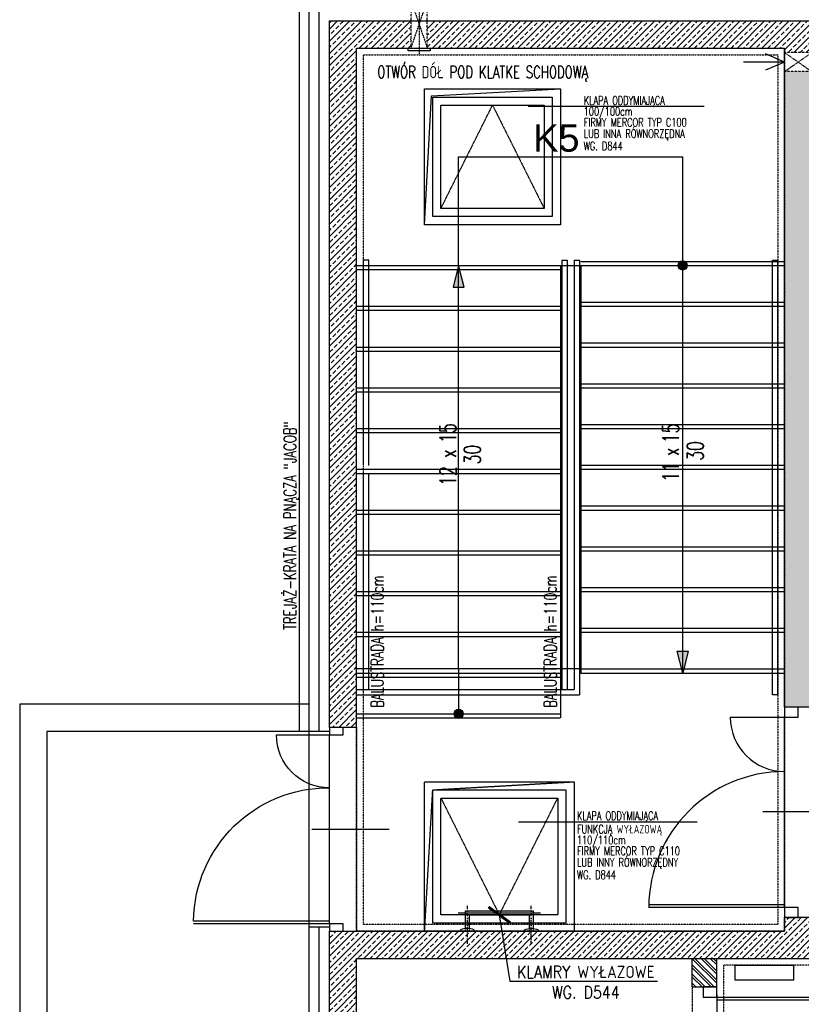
# Model space of a CAD drawing. Header units: inches. Extents: x -145354 to -97635, y 38777 to 78670.
# Tile 59 of 231: x -145354 to -144779, y 50930 to 51655. Entities that reach past the tile are written whole.
import ezdxf
from ezdxf.enums import TextEntityAlignment as Align

# ---------------------------------------------------------------- set-up
doc = ezdxf.new("R2010")
doc.units = ezdxf.units.IN
doc.header["$MEASUREMENT"] = 0
for name, pattern in [('DASHDOT', [1, 0.5, -0.25, 0, -0.25]), ('DASHED', [0.75, 0.5, -0.25]), ('DASHED2', [0.375, 0.25, -0.125]), ('DIVIDE', [31.75, 12.7, -6.35, 0, -6.35, 0, -6.35])]:
    doc.linetypes.add(name, pattern=pattern)
doc.layers.get('0').update_dxf_attribs({"color": 101})
for name, color, linetype in [('Drz---drzwi', 5, 'Continuous'), ('Ele-balustrada', 64, 'Continuous'), ('Ins-co', 203, 'Continuous'), ('Ins-went', 141, 'Continuous'), ('Opis-spadki', 61, 'Continuous'), ('Pos-widok', 121, 'Continuous'), ('Pzt-chodniki', 8, 'Continuous'), ('Sc-beton', 7, 'Continuous'), ('Sc-beton-hatch', 86, 'Continuous'), ('Sc-cegla pustak', 42, 'Continuous'), ('Sc-cegla pustak-hatch', 8, 'Continuous'), ('Sc-izolacja term-styropian', 151, 'STYROPIAN-KA'), ('Sc-kamien', 31, 'Continuous'), ('Sc-nadproza kon', 5, 'DASHED2'), ('Sch-opis', 51, 'Continuous'), ('Sch-widok', 12, 'Continuous'), ('Suf-widok', 8, 'Continuous'), ('W-idok nad', 5, 'DASHED2'), ('W-otwor-strop', 126, 'Continuous'), ('W-otwor-strop-nad', 126, 'DASHED2')]:
    doc.layers.add(name, color=color, linetype=linetype)
doc.styles.add('ROMANS', font='romans', dxfattribs={"width": 0.85})
doc.styles.add('TYTUL2', font='ARIAL.TTF')
doc.linetypes.add('BATTING', pattern='A,0.0001,-0.1,[134,ltypeshp.shx,S=0.1,R=0,X=-0.1,Y=0],-0.2,[134,ltypeshp.shx,S=0.1,R=180,X=0.1,Y=0],-0.1', length=0.4001)
doc.linetypes.add('STYROPIAN-KA', pattern='A,0.0001,-0.1,[135,ltypeshp.shx,S=0.1,R=0,X=-0.1,Y=0],0,[135,ltypeshp.shx,S=0.1,R=180,X=0.1,Y=0],-0.1', length=0.2001)
doc.dimstyles.new('CHMIELNA', dxfattribs={"dimscale": 3.5, "dimtxt": 4, "dimasz": 1.5, "dimexe": 3, "dimexo": 0, "dimgap": 1, "dimtad": 1, "dimdec": 1, "dimrnd": 0.5, "dimzin": 12, "dimdsep": 46, "dimtxsty": 'ROMANS', "dimblk": 'DIMTICK', "dimcen": 0.09, "dimse1": 1, "dimse2": 1, "dimclrd": 143, "dimclrt": 53, "dimadec": 0, "dimazin": 0, "dimtfac": 1, "dimtdec": 1, "dimtix": 1, "dimtmove": 2, "dimatfit": 2, "dimldrblk": 'ARCHTICK', "dimfxl": 0, "dimtolj": 1, "dimtzin": 0, "dimarcsym": 0})
pattern_1 = [(45, (-196049.7697, 113974.1994), (-4.49012806, 4.49012806), []), (45, (-196045.2795, 113974.1994), (-4.49012806, 4.49012806), [3.175, -1.5875])]

# ---------------------------------------------------------------- blocks, each defined once
blk = doc.blocks.new('_DKGJHF')
at = {"ltscale": 7}
for p, q in [((-21.08, -77), (35.92, -77)), ((-5, -147.5), (-105, -147.5)), ((-5, -145.5), (-104.98, -145.5))]:
    blk.add_line(p, q, dxfattribs=at)
for points in [[(5, -7.5), (5, 0), (-5, 0), (-5, -7.5)], [(5, -155), (5, -147.5), (-5, -147.5), (-5, -155)]]:
    blk.add_lwpolyline(points, close=True, dxfattribs=at)
for points in [[(-45, -7.5), (-5, -7.5)], [(-5, -147.5), (-5, -7.5)]]:
    blk.add_lwpolyline(points, dxfattribs=at)
for centre, radius, start, end in [((-5, -7.5), 40, 180, 270), ((-5, -147.5), 100, 90, 180)]:
    blk.add_arc(centre, radius, start, end)
blk = doc.blocks.new('ozn_opis-schodów1-rzut')
at = {"style": 'ROMANS', "width": 0.7}
blk.add_text('x', height=12, dxfattribs=at).set_placement((-3.32, 3))
at = {"ltscale": 25, "style": 'ROMANS', "width": 0.7}
blk.add_attdef('Ilość', text='', height=12, dxfattribs=at).set_placement((-7.75, 3), align=Align.RIGHT)
blk.add_attdef('Wysokość', (6.22, 3), '', height=12, dxfattribs=at)
blk.add_attdef('Długość', text='', height=12, dxfattribs=at).set_placement((0.41, -15), align=Align.CENTER)
blk = doc.blocks.new('ozn_schody-kółko_d14')
at = {"ltscale": 25}
h = blk.add_hatch(color=256, dxfattribs=at)
edge = h.paths.add_edge_path()
edge.add_arc((0, 0), 3.33, 0, 360)
at = {"ltscale": 7}
blk.add_circle((0, 0), 3.33, dxfattribs=at)
blk = doc.blocks.new('ozn_schody-strzałka8x16')
at = {"ltscale": 25}
blk.add_hatch(color=256, dxfattribs=at).paths.add_polyline_path([(0, 0), (-4, -16), (4, -16)])
blk.add_lwpolyline([(0, 0), (-4, -16), (4, -16)], close=True, dxfattribs=at)
blk = doc.blocks.new('_KFJHKGJKHUJ')
at = {"ltscale": 7}
for p, q in [((10, -7.5), (120, -7.5)), ((10, -9.5), (119.98, -9.5)), ((23.36, -61.5), (-33.64, -61.5))]:
    blk.add_line(p, q, dxfattribs=at)
for points in [[(0, 0), (0, -7.5), (10, -7.5), (10, 0)], [(0, -117.5), (0, -125), (10, -125), (10, -117.5)]]:
    blk.add_lwpolyline(points, close=True, dxfattribs=at)
blk.add_lwpolyline([(10, -5.5), (10, -117.5)], dxfattribs=at)
blk.add_arc((10, -7.5), 110, 270, 0)
blk = doc.blocks.new('_SDHGG')
at = {"ltscale": 7}
for p, q in [((13, -75), (-44, -75)), ((0, -142.5), (100, -142.5)), ((0, -144.5), (100, -144.5))]:
    blk.add_line(p, q, dxfattribs=at)
for points in [[(-10, -5.5), (-10, 0), (0, 0), (0, -5.5)], [(-10, -150), (-10, -144.5), (0, -144.5), (0, -150)]]:
    blk.add_lwpolyline(points, close=True, dxfattribs=at)
for points in [[(0, -144.5), (0, -5.5)], [(39, -5.5), (0, -5.5)]]:
    blk.add_lwpolyline(points, dxfattribs=at)
blk.add_arc((0, -5.5), 39, 270, 0)
blk.add_arc((1, -143.5), 99.01, 0.57873, 90.57873, dxfattribs=at)
blk = doc.blocks.new('DIMTICK')
for p, q in [((0, 1), (0, -1)), ((-1, 0), (1, 0))]:
    blk.add_line(p, q)
at = {"const_width": 0.141}
blk.add_lwpolyline([(0.707, 0.707), (-0.707, -0.707)], dxfattribs=at)
blk = doc.blocks.new('_SKGJFKGJFGKHGJ')
blk.add_line((-13.5, -53.86), (-13.5, 6.86))
at = {"linetype": 'DASHDOT', "ltscale": 5, "flags": 128}
for points in [[(9.41, 0), (-20.36, 0)], [(9.41, -47), (-20.36, -47)]]:
    blk.add_lwpolyline(points, dxfattribs=at)
at = {"flags": 128}
for points in [[(-1.91, -48.5), (-15, -48.5), (-15, 1.5), (-1.91, 1.5)], [(-1.91, -45.5), (-12, -45.5), (-12, -1.5), (-1.91, -1.5)]]:
    blk.add_lwpolyline(points, dxfattribs=at)
for points in [[(0, 5), (0, -5), (-1, -5, -0.199443), (-1, 5)], [(0, -52), (0, -42), (-1, -42, 0.199443), (-1, -52)]]:
    blk.add_lwpolyline(points, format="xyb", close=True, dxfattribs=at)
at = {"linetype": 'DASHED', "ltscale": 0.1, "flags": 128}
for points in [[(-1.91, 1.5), (0, 1.5)], [(-1.91, -1.5), (0, -1.5)], [(0, -45.5), (-1.91, -45.5)], [(0, -48.5), (-1.91, -48.5)]]:
    blk.add_lwpolyline(points, dxfattribs=at)
blk = doc.blocks.new('_STRZAŁKA_WENT')
for q in [(-6.02, -14.01), (0, -30.24), (6.02, -14.01)]:
    blk.add_line((0, 0), q)

msp = doc.modelspace()

# ---------------------------------------------------------------- hatches: boundary and pattern name
at = {"layer": 'Sc-beton-hatch'}
h = msp.add_hatch(dxfattribs=at)
h.set_pattern_fill('ANSI33', color=256, style=0)
h.set_pattern_definition(pattern_1)
h.paths.add_polyline_path([(-144791.22, 51633.69), (-144791.22, 51630.38), (-144781.22, 51630.38), (-144781.22, 51643.69), (-145054.22, 51643.69), (-145054.22, 51633.69)])
h.paths.add_polyline_path([(-144781.22, 51643.69), (-144781.22, 51630.38), (-144771.22, 51630.38), (-144771.22, 51633.69), (-144753.22, 51633.69), (-144753.22, 51643.69)])
h.paths.add_polyline_path([(-144781.22, 51653.69), (-144781.22, 51643.69), (-144753.22, 51643.69), (-144753.22, 51653.69)])
h.paths.add_polyline_path([(-144781.22, 51643.69), (-144781.22, 51653.69), (-145054.22, 51653.69), (-145054.22, 51643.69)])
h.paths.add_polyline_path([(-144546.39, 51633.69), (-144538.5, 51643.69), (-144702.22, 51643.69), (-144702.22, 51633.69)])
h.paths.add_polyline_path([(-144538.5, 51643.69), (-144530.61, 51653.69), (-144702.22, 51653.69), (-144702.22, 51643.69)])
h.paths.add_polyline_path([(-144702.22, 51643.69), (-144702.22, 51653.69), (-144753.22, 51653.69), (-144753.22, 51643.69)])
h.paths.add_polyline_path([(-144753.22, 51643.69), (-144753.22, 51633.69), (-144702.22, 51633.69), (-144702.22, 51643.69)])
h.paths.add_polyline_path([(-144852.99, 51633.24), (-144852.99, 51687.46), (-144818.49, 51687.46), (-144818.49, 51633.24)], flags=9)
h.paths.add_polyline_path([(-144877.47, 51623.66), (-144869.07, 51623.66), (-144869.07, 51635.66), (-144877.47, 51635.66)], flags=9)
h.paths.add_polyline_path([(-144889.15, 51622.81), (-144878.24, 51622.81), (-144878.24, 51639.95), (-144889.15, 51639.95)], flags=9)
h.paths.add_polyline_path([(-144867.72, 51622.66), (-144848.92, 51622.66), (-144848.92, 51640.66), (-144867.72, 51640.66)], flags=9)
h.paths.add_polyline_path([(-144925.7, 51601.81), (-144820.16, 51601.81), (-144820.16, 51623.23), (-144925.7, 51623.23)], flags=9)
h.paths.add_polyline_path([(-144671.67, 51635.23), (-144671.67, 51652.15), (-144654.42, 51652.15), (-144654.42, 51635.23)], flags=9)
h = msp.add_hatch(dxfattribs=at)
h.set_pattern_fill('ANSI33', color=256, style=0)
h.set_pattern_definition(pattern_1)
h.paths.add_polyline_path([(-145066.22, 51643.69), (-145116.22, 51643.69), (-145116.22, 51502.69), (-145106.22, 51502.69), (-145106.22, 51633.69), (-145066.22, 51633.69)])
h.paths.add_polyline_path([(-145066.22, 51653.69), (-145116.22, 51653.69), (-145116.22, 51643.69), (-145066.22, 51643.69)])
h.paths.add_polyline_path([(-145116.22, 51653.69), (-145126.22, 51653.69), (-145126.22, 51643.69), (-145116.22, 51643.69)])
h.paths.add_polyline_path([(-145116.22, 51643.69), (-145126.22, 51643.69), (-145126.22, 51502.69), (-145116.22, 51502.69)])
h.paths.add_polyline_path([(-145106.22, 51502.69), (-145116.22, 51502.69), (-145116.22, 51168.69), (-145106.22, 51168.69)])
h.paths.add_polyline_path([(-145116.22, 51502.69), (-145126.22, 51502.69), (-145126.22, 51168.69), (-145116.22, 51168.69)])
h = msp.add_hatch(dxfattribs=at)
h.set_pattern_fill('ANSI33', color=256, style=0)
h.set_pattern_definition(pattern_1)
h.paths.add_polyline_path([(-144781.22, 51148.69), (-144771.22, 51148.69), (-144771.22, 51158.69), (-144701.22, 51158.69), (-144701.22, 51168.69), (-144781.22, 51168.69)])
h.paths.add_polyline_path([(-144781.22, 51168.69), (-144791.22, 51168.69), (-144791.22, 51148.69), (-144781.22, 51148.69)])
h.paths.add_polyline_path([(-144781.22, 51168.69), (-144701.22, 51168.69), (-144701.22, 51178.69), (-144771.22, 51178.69), (-144771.22, 51492.69), (-144649.22, 51492.69), (-144649.22, 51502.69), (-144781.22, 51502.69)])
h.paths.add_polyline_path([(-144781.22, 51502.69), (-144791.22, 51502.69), (-144791.22, 51168.69), (-144781.22, 51168.69)])
h.paths.add_polyline_path([(-144567.22, 51168.69), (-144567.22, 51158.69), (-144512.22, 51158.69), (-144512.22, 51168.69)])
h.paths.add_polyline_path([(-144512.22, 51168.69), (-144512.22, 51502.69), (-144649.22, 51502.69), (-144649.22, 51492.69), (-144522.22, 51492.69), (-144522.22, 51178.69), (-144567.22, 51178.69), (-144567.22, 51168.69)])
h.paths.add_polyline_path([(-144512.22, 51158.69), (-144502.22, 51158.69), (-144502.22, 51168.69), (-144512.22, 51168.69)])
h.paths.add_polyline_path([(-144502.22, 51502.69), (-144512.22, 51502.69), (-144512.22, 51168.69), (-144502.22, 51168.69)])
h.paths.add_polyline_path([(-144512.22, 51502.69), (-144512.22, 51522.69), (-144522.22, 51522.69), (-144522.22, 51512.69), (-144771.22, 51512.69), (-144771.22, 51616.38), (-144781.22, 51616.38), (-144781.22, 51502.69)])
h.paths.add_polyline_path([(-144781.22, 51616.38), (-144791.22, 51616.38), (-144791.22, 51502.69), (-144781.22, 51502.69)])
h.paths.add_polyline_path([(-144502.22, 51522.69), (-144512.22, 51522.69), (-144512.22, 51502.69), (-144502.22, 51502.69)])
h.paths.add_polyline_path([(-144671.67, 51494.23), (-144671.67, 51511.15), (-144654.42, 51511.15), (-144654.42, 51494.23)], flags=9)
h.paths.add_polyline_path([(-144789.68, 51567.3), (-144772.76, 51567.3), (-144772.76, 51550.05), (-144789.68, 51550.05)], flags=9)
h.paths.add_polyline_path([(-144789.68, 51606.87), (-144772.76, 51606.87), (-144772.76, 51589.62), (-144789.68, 51589.62)], flags=9)
h = msp.add_hatch(dxfattribs=at)
h.set_pattern_fill('ANSI33', color=256, style=0)
h.set_pattern_definition(pattern_1)
h.paths.add_polyline_path([(-145116.22, 51133.69), (-145106.22, 51133.69), (-145106.22, 51168.69), (-145116.22, 51168.69)])
h.paths.add_polyline_path([(-145116.22, 51168.69), (-145126.22, 51168.69), (-145126.22, 51133.69), (-145116.22, 51133.69)])
h = msp.add_hatch(dxfattribs=at)
h.set_pattern_fill('ANSI33', color=256, style=0)
h.set_pattern_definition(pattern_1)
h.paths.add_polyline_path([(-145116.22, 50983.69), (-145126.22, 50983.69), (-145126.22, 50973.69), (-145116.22, 50973.69)])
h.paths.add_polyline_path([(-145116.22, 50973.69), (-145126.22, 50973.69), (-145126.22, 50923.69), (-145116.22, 50923.69)])
h.paths.add_polyline_path([(-144781.22, 50973.69), (-145116.22, 50973.69), (-145116.22, 50923.69), (-145106.22, 50923.69), (-145106.22, 50925.69), (-145106.22, 50963.69), (-144781.22, 50963.69)])
h.paths.add_polyline_path([(-145106.22, 50983.69), (-145116.22, 50983.69), (-145116.22, 50973.69), (-144781.22, 50973.69), (-144781.22, 50993.69), (-144791.22, 50993.69), (-144791.22, 50983.69)])
h.paths.add_polyline_path([(-144771.22, 50973.69), (-144781.22, 50973.69), (-144781.22, 50963.69), (-144771.22, 50963.69)])
h.paths.add_polyline_path([(-144771.22, 50993.69), (-144781.22, 50993.69), (-144781.22, 50973.69), (-144771.22, 50973.69)])
h.paths.add_polyline_path([(-144889.74, 50965.23), (-144889.74, 50982.15), (-144872.49, 50982.15), (-144872.49, 50965.23)], flags=9)
h.paths.add_polyline_path([(-144889.74, 50980.72), (-144889.74, 50996.66), (-144872.49, 50996.66), (-144872.49, 50980.72)], flags=9)
at = {"layer": 'Sc-cegla pustak-hatch'}
h = msp.add_hatch(dxfattribs=at)
h.set_pattern_fill('ANSI32', color=256, scale=0.5, angle=90, style=0)
h.set_pattern_definition([(135, (-196049.7697, 113974.1994), (-3.36759605, -3.36759605), []), (135, (-196049.7697, 113976.4445), (-3.36759605, -3.36759605), [])])
h.paths.add_polyline_path([(-144859.22, 50942.69), (-144841.22, 50942.69), (-144841.22, 50963.69), (-144859.22, 50963.69)])

# ---------------------------------------------------------------- linework, layer by layer
at = {"layer": 'Ele-balustrada'}
for p, q in [((-145101.22, 51328.15), (-145101.22, 51477.69)), ((-145097.22, 51326.55), (-145097.22, 51477.69)), ((-145101.22, 51161.69), (-145101.22, 51321.69)), ((-145097.22, 51161.69), (-145097.22, 51320.09))]:
    msp.add_line(p, q, dxfattribs=at)
for points in [[(-145097.22, 51477.69), (-145101.22, 51477.69)], [(-144955.22, 51477.69), (-144951.22, 51477.69)], [(-144955.22, 51477.69), (-144955.22, 51161.69)], [(-144951.22, 51477.69), (-144951.22, 51161.69)], [(-144946.22, 51477.69), (-144942.22, 51477.69)], [(-144946.22, 51477.69), (-144946.22, 51161.69)], [(-144942.22, 51477.69), (-144942.22, 51157.69)], [(-144800.22, 51157.69), (-144800.22, 51477.69)], [(-144800.22, 51477.69), (-144796.22, 51477.69)], [(-144796.22, 51157.69), (-144796.22, 51477.69)], [(-145106.22, 51161.69), (-144946.22, 51161.69)], [(-145106.22, 51157.69), (-144942.22, 51157.69)], [(-144796.22, 51157.69), (-144800.22, 51157.69)]]:
    msp.add_lwpolyline(points, dxfattribs=at)
at = {"layer": 'Ins-co'}
msp.add_lwpolyline([(-144784.72, 50958.69), (-144784.72, 50947.69), (-144827.72, 50947.69), (-144827.72, 50958.69)], close=True, dxfattribs=at)
at = {"layer": 'Ins-went'}
msp.add_lwpolyline([(-145065.22, 51631.69), (-145068.22, 51631.69), (-145068.22, 51633.69), (-145052.22, 51633.69), (-145052.22, 51631.69)], close=True, dxfattribs=at)
at = {"layer": 'Opis-spadki'}
for points in [[(-145031.22, 51553.69), (-144866.22, 51553.69)], [(-145031.22, 51176.69), (-145031.22, 51553.69)], [(-144866.22, 51173.69), (-144866.22, 51553.69)]]:
    msp.add_lwpolyline(points, dxfattribs=at)
at = {"layer": 'Opis-spadki', "linetype": 'DASHED', "ltscale": 0.5}
msp.add_lwpolyline([(-145031.22, 51176.69), (-145031.22, 51143.69)], dxfattribs=at)
at = {"layer": 'Pos-widok'}
for points in [[(-144941.22, 51476.69), (-144791.22, 51476.69)], [(-145106.22, 51470.69), (-144956.22, 51470.69)], [(-144941.22, 51446.69), (-144791.22, 51446.69)], [(-145106.22, 51440.69), (-144956.22, 51440.69)], [(-144941.22, 51416.69), (-144791.22, 51416.69)], [(-145106.22, 51410.69), (-144956.22, 51410.69)], [(-144941.22, 51386.69), (-144791.22, 51386.69)], [(-145106.22, 51380.69), (-144956.22, 51380.69)], [(-144941.22, 51356.69), (-144791.22, 51356.69)], [(-145106.22, 51350.69), (-144956.22, 51350.69)], [(-144941.22, 51326.69), (-144791.22, 51326.69)], [(-145106.22, 51320.69), (-144956.22, 51320.69)], [(-145106.22, 51290.69), (-144956.22, 51290.69)], [(-144941.22, 51296.69), (-144791.22, 51296.69)], [(-144941.22, 51266.69), (-144791.22, 51266.69)], [(-145106.22, 51260.69), (-144956.22, 51260.69)], [(-144941.22, 51236.69), (-144791.22, 51236.69)], [(-145106.22, 51230.69), (-144956.22, 51230.69)], [(-144941.22, 51206.69), (-144791.22, 51206.69)], [(-145106.22, 51200.69), (-144956.22, 51200.69)], [(-144941.22, 51176.69), (-145106.22, 51176.69)], [(-144941.22, 51176.69), (-144791.22, 51176.69)], [(-144956.22, 51143.69), (-144956.22, 51140.69)]]:
    msp.add_lwpolyline(points, dxfattribs=at)
at = {"layer": 'Pos-widok', "linetype": 'DASHED', "ltscale": 0.5}
for points in [[(-145106.22, 51170.69), (-144956.22, 51170.69)], [(-145106.22, 51140.69), (-144956.22, 51140.69)]]:
    msp.add_lwpolyline(points, dxfattribs=at)
at = {"layer": 'Pzt-chodniki'}
for points in [[(-145354.22, 51150.69), (-145354.22, 48673.69)], [(-145141.22, 51150.69), (-145354.22, 51150.69)], [(-145334.22, 51130.69), (-145334.22, 48673.69)], [(-145141.22, 51130.69), (-145334.22, 51130.69)]]:
    msp.add_lwpolyline(points, dxfattribs=at)
at = {"layer": 'Sc-beton'}
for p, q in [((-145126.22, 51133.69), (-145126.22, 51653.69)), ((-145126.22, 51653.69), (-144450.22, 51653.69)), ((-145126.22, 50483.69), (-145126.22, 50983.69)), ((-145106.22, 50503.69), (-145106.22, 50963.69))]:
    msp.add_line(p, q, dxfattribs=at)
for points in [[(-145106.22, 51133.69), (-145106.22, 51633.69), (-144791.22, 51633.69)], [(-144791.22, 51148.69), (-144791.22, 51633.69)], [(-144771.22, 51148.69), (-144791.22, 51148.69)], [(-145106.22, 51133.69), (-145126.22, 51133.69)], [(-144791.22, 50983.69), (-144791.22, 50993.69)], [(-144771.22, 50993.69), (-144791.22, 50993.69)], [(-145126.22, 50983.69), (-144791.22, 50983.69)], [(-145106.22, 50963.69), (-144771.22, 50963.69)]]:
    msp.add_lwpolyline(points, dxfattribs=at)
at = {"layer": 'Sc-cegla pustak'}
for points in [[(-144859.22, 50942.69), (-144859.22, 50963.69)], [(-144841.22, 50942.69), (-144841.22, 50963.69)], [(-144859.22, 50942.69), (-144841.22, 50942.69)]]:
    msp.add_lwpolyline(points, dxfattribs=at)
at = {"layer": 'Sc-izolacja term-styropian', "linetype": 'ByBlock'}
for p, q in [((-145141.22, 51130.69), (-145141.22, 51668.69)), ((-145141.22, 50468.69), (-145141.22, 50986.69))]:
    msp.add_line(p, q, dxfattribs=at)
at = {"layer": 'Sc-izolacja term-styropian', "linetype": 'BATTING', "ltscale": 0.35}
for p, q in [((-145133.72, 51130.69), (-145133.72, 51661.19)), ((-145133.72, 50476.19), (-145133.72, 50986.69))]:
    msp.add_line(p, q, dxfattribs=at)
at = {"layer": 'Sc-izolacja term-styropian', "linetype": 'ByBlock'}
for points in [[(-145126.22, 51130.69), (-145141.22, 51130.69)], [(-145126.22, 50986.69), (-145141.22, 50986.69)]]:
    msp.add_lwpolyline(points, dxfattribs=at)
at = {"layer": 'Sc-kamien'}
msp.add_line((-145148.22, 51130.69), (-145148.22, 51675.69), dxfattribs=at)
msp.add_lwpolyline([(-145141.22, 51130.69), (-145148.22, 51130.69)], dxfattribs=at)
at = {"layer": 'Sc-nadproza kon', "linetype": 'DASHDOT', "ltscale": 0.5}
for points in [[(-145106.22, 51133.69), (-145106.22, 50983.69)], [(-144859.22, 50942.69), (-144859.22, 50817.69)]]:
    msp.add_lwpolyline(points, dxfattribs=at)
at = {"layer": 'Sch-opis'}
for points in [[(-144850.5, 51590.68), (-144980.02, 51590.68)], [(-144855.72, 51063.86), (-144987.05, 51063.86)]]:
    msp.add_lwpolyline(points, dxfattribs=at)
at = {"layer": 'Sch-widok', "linetype": 'DASHED', "ltscale": 0.5}
for points in [[(-145106.22, 51473.69), (-144791.22, 51473.69)], [(-145106.22, 51443.69), (-144956.22, 51443.69)], [(-144941.22, 51443.69), (-144791.22, 51443.69)], [(-145106.22, 51413.69), (-144956.22, 51413.69)], [(-144941.22, 51413.69), (-144791.22, 51413.69)], [(-145106.22, 51383.69), (-144956.22, 51383.69)], [(-144941.22, 51383.69), (-144791.22, 51383.69)], [(-145106.22, 51353.69), (-144956.22, 51353.69)], [(-144941.22, 51353.69), (-144791.22, 51353.69)], [(-145106.22, 51323.69), (-144956.22, 51323.69)], [(-144941.22, 51323.69), (-144791.22, 51323.69)], [(-145106.22, 51293.69), (-144956.22, 51293.69)], [(-144941.22, 51293.69), (-144791.22, 51293.69)], [(-145106.22, 51263.69), (-144956.22, 51263.69)], [(-144941.22, 51263.69), (-144791.22, 51263.69)], [(-145106.22, 51233.69), (-144956.22, 51233.69)], [(-144941.22, 51233.69), (-144791.22, 51233.69)], [(-145106.22, 51203.69), (-144956.22, 51203.69)], [(-144941.22, 51203.69), (-144791.22, 51203.69)], [(-145106.22, 51173.69), (-144956.22, 51173.69)], [(-144956.22, 51173.69), (-144956.22, 51140.69)], [(-144941.22, 51173.69), (-144791.22, 51173.69)], [(-145106.22, 51143.69), (-144956.22, 51143.69)]]:
    msp.add_lwpolyline(points, dxfattribs=at)
at = {"layer": 'Sch-widok'}
for points in [[(-144956.22, 51473.69), (-144956.22, 51173.69)], [(-144941.22, 51473.69), (-144941.22, 51173.69)]]:
    msp.add_lwpolyline(points, dxfattribs=at)
at = {"layer": 'Suf-widok', "linetype": 'DIVIDE', "ltscale": 0.02}
for points in [[(-145101.22, 51628.69), (-144796.22, 51628.69), (-144796.22, 50988.69), (-145101.22, 50988.69)], [(-144497.22, 51628.69), (-144497.22, 51273.69), (-144470.22, 51273.69), (-144470.22, 51153.69), (-144766.22, 51153.69), (-144766.22, 50958.69), (-144836.22, 50958.69), (-144836.22, 50812.69), (-144247.22, 50812.69), (-144247.22, 51628.69)]]:
    msp.add_lwpolyline(points, close=True, dxfattribs=at)
at = {"layer": 'W-idok nad', "ltscale": 0.5}
for points in [[(-145066.22, 51633.69), (-145066.22, 51668.69)], [(-145066.22, 51668.69), (-145054.22, 51633.69)], [(-145066.22, 51633.69), (-145054.22, 51668.69)], [(-145054.22, 51633.69), (-145054.22, 51668.69)], [(-144761.22, 51630.38), (-144791.22, 51630.38)], [(-144791.22, 51630.38), (-144771.22, 51616.38)], [(-144771.22, 51630.38), (-144791.22, 51616.38)], [(-144761.22, 51616.38), (-144791.22, 51616.38)]]:
    msp.add_lwpolyline(points, dxfattribs=at)
at = {"layer": 'W-idok nad', "linetype": 'DASHDOT', "ltscale": 0.2}
msp.add_lwpolyline([(-145060.22, 51673.69), (-145060.22, 51628.69)], dxfattribs=at)
at = {"layer": 'W-idok nad'}
for points in [[(-145056.22, 51603.69), (-144956.22, 51603.69), (-144956.22, 51503.69), (-145056.22, 51503.69)], [(-145050.22, 51597.69), (-144962.22, 51597.69), (-144962.22, 51509.69), (-145050.22, 51509.69)], [(-145044.22, 51591.69), (-144968.22, 51591.69), (-144968.22, 51515.69), (-145044.22, 51515.69)], [(-145050.22, 51087.69), (-144952.22, 51087.69), (-144952.22, 50989.69), (-145050.22, 50989.69)], [(-145044.22, 51081.69), (-144958.22, 51081.69), (-144958.22, 50995.69), (-145044.22, 50995.69)]]:
    msp.add_lwpolyline(points, close=True, dxfattribs=at)
for points in [[(-145044.22, 51515.69), (-145006.22, 51591.69), (-144968.22, 51515.69)], [(-145141.22, 50986.69), (-145141.22, 51130.69)], [(-145044.22, 51081.69), (-145001.22, 50995.69), (-144958.22, 51081.69)]]:
    msp.add_lwpolyline(points, dxfattribs=at)
at = {"layer": 'W-otwor-strop'}
msp.add_lwpolyline([(-145056.22, 51603.69), (-144956.22, 51603.69), (-144956.22, 51503.69), (-145056.22, 51503.69)], close=True, dxfattribs=at)
msp.add_lwpolyline([(-145056.22, 51503.69), (-145051.22, 51598.69), (-144956.22, 51603.69)], dxfattribs=at)
at = {"layer": 'W-otwor-strop', "linetype": 'DASHED', "ltscale": 0.5}
msp.add_lwpolyline([(-145056.22, 51093.69), (-144946.22, 51093.69), (-144946.22, 50983.69), (-145056.22, 50983.69)], close=True, dxfattribs=at)
msp.add_lwpolyline([(-145056.22, 50983.69), (-145050.22, 51087.69), (-144946.22, 51093.69)], dxfattribs=at)
at = {"layer": 'W-otwor-strop-nad', "linetype": 'DASHDOT', "ltscale": 0.5}
msp.add_lwpolyline([(-145106.22, 51633.69), (-144791.22, 51633.69), (-144791.22, 50983.69), (-145106.22, 50983.69)], close=True, dxfattribs=at)

# ---------------------------------------------------------------- block references
at = {"layer": 'Drz---drzwi'}
for name, p in [('_DKGJHF', (-144786.22, 51148.69)), ('_KFJHKGJKHUJ', (-144851.22, 50942.69))]:
    msp.add_blockref(name, p, dxfattribs=at)
at = {"layer": 'Drz---drzwi', "xscale": -1}
msp.add_blockref('_SDHGG', (-145126.22, 51133.69), dxfattribs=at)
at = {"layer": 'Ele-balustrada', "rotation": 270}
msp.add_blockref('_SKGJFKGJFGKHGJ', (-144977.72, 50983.69), dxfattribs=at)
at = {"layer": 'Ins-went', "xscale": -1, "rotation": 270}
msp.add_blockref('_STRZAŁKA_WENT', (-144791.22, 51623.38), dxfattribs=at)
at = {"layer": 'Sch-opis'}
msp.add_blockref('ozn_schody-strzałka8x16', (-145031.22, 51473.69), dxfattribs=at)
at = {"layer": 'Sch-opis', "rotation": 180}
for p in [(-144866.22, 51473.69), (-145031.22, 51143.69)]:
    msp.add_blockref('ozn_schody-kółko_d14', p, dxfattribs=at)
at = {"layer": 'Sch-opis'}
ref = msp.add_blockref('ozn_opis-schodów1-rzut', (-145030.07, 51334.93), dxfattribs=dict(at, xscale=-1, rotation=90))
ref.add_attrib('Ilość', '15', dxfattribs={"layer": '0', "ltscale": 25, "height": 12, "rotation": 90, "style": 'ROMANS', "width": 0.7}).set_placement((-145033.07, 51357.48), align=Align.RIGHT)
ref.add_attrib('Wysokość', '12', (-145033.07, 51311.51), dxfattribs={"layer": '0', "ltscale": 25, "height": 12, "rotation": 90, "style": 'ROMANS', "width": 0.7})
ref.add_attrib('Długość', '30', dxfattribs={"layer": '0', "ltscale": 25, "height": 12, "rotation": 90, "style": 'ROMANS', "width": 0.7}).set_placement((-145015.07, 51334.52), align=Align.CENTER)
at = {"layer": 'Sch-opis', "rotation": 90}
msp.add_blockref('ozn_opis-schodów1-rzut', (-144866.01, 51336.75), dxfattribs=at).add_auto_attribs({'Ilość': '11', 'Wysokość': '15', 'Długość': '30'})
at = {"layer": 'Sch-opis', "xscale": -1, "rotation": 180}
msp.add_blockref('ozn_schody-strzałka8x16', (-144866.22, 51173.69), dxfattribs=at)

# ---------------------------------------------------------------- texts
at = {"layer": 'Sch-opis', "style": 'ROMANS', "width": 0.7}
for s, p in [('KLAPA ODDYMIAJĄCA', (-144939.1, 51591.96)), ('100/100cm', (-144939.1, 51583.99)), ('FIRMY MERCOR TYP C100', (-144939.1, 51575.95)), ('LUB INNA RÓWNORZĘDNA', (-144939.1, 51567.56)), ('WG. D844', (-144939.1, 51558.46)), ('KLAPA ODDYMIAJĄCA', (-144944.06, 51065.52)), ('FUNKCJĄ WYŁAZOWĄ', (-144944.06, 51055.64)), ('110/110cm', (-144944.11, 51047.67)), ('FIRMY MERCOR TYP C110', (-144944.06, 51039.63)), ('LUB INNY RÓWNORZĘDNY', (-144944.06, 51031.24)), ('WG. D844', (-144944.06, 51022.03))]:
    msp.add_text(s, height=6.3, dxfattribs=at).set_placement(p)
at = {"layer": 'Sch-opis', "style": 'TYTUL2'}
msp.add_text('K5', height=20, dxfattribs=at).set_placement((-144959.25, 51567.33), align=Align.MIDDLE)
at = {"layer": 'Sch-opis', "style": 'ROMANS', "width": 0.7}
for s, p in [('TREJAŻ-KRATA NA PNĄCZA "JACOB"', (-145150.81, 51205.52)), ('BALUSTRADA h=110cm ', (-145086.43, 51148.21)), ('BALUSTRADA h=110cm ', (-144959.13, 51148.21))]:
    msp.add_text(s, height=9, rotation=90, dxfattribs=at).set_placement(p)
at = {"layer": 'Sch-opis', "insert": (-144937.56, 50958.21), "char_height": 9, "width": 203.7615, "attachment_point": 2, "style": 'ROMANS'}
msp.add_mtext('KLAMRY WYŁAZOWE\\PWG. D544', dxfattribs=at)
at = {"layer": 'W-otwor-strop-nad', "linetype": 'DASHDOT', "ltscale": 0.5, "style": 'ROMANS', "width": 0.7}
msp.add_text('OTWÓR DÓŁ POD KLATKE SCHODOWĄ', height=9, dxfattribs=at).set_placement((-145091.04, 51611.55))

# ---------------------------------------------------------------- leaders
at = {"layer": 'Sch-opis'}
msp.add_leader([(-145001.22, 50995.69), (-144993.39, 50947), (-144884.7, 50947)], dimstyle='CHMIELNA', override={"dimasz": 4, "dimgap": 1, "dimtad": 0}, dxfattribs=at)

doc.saveas('drawing.dxf')
